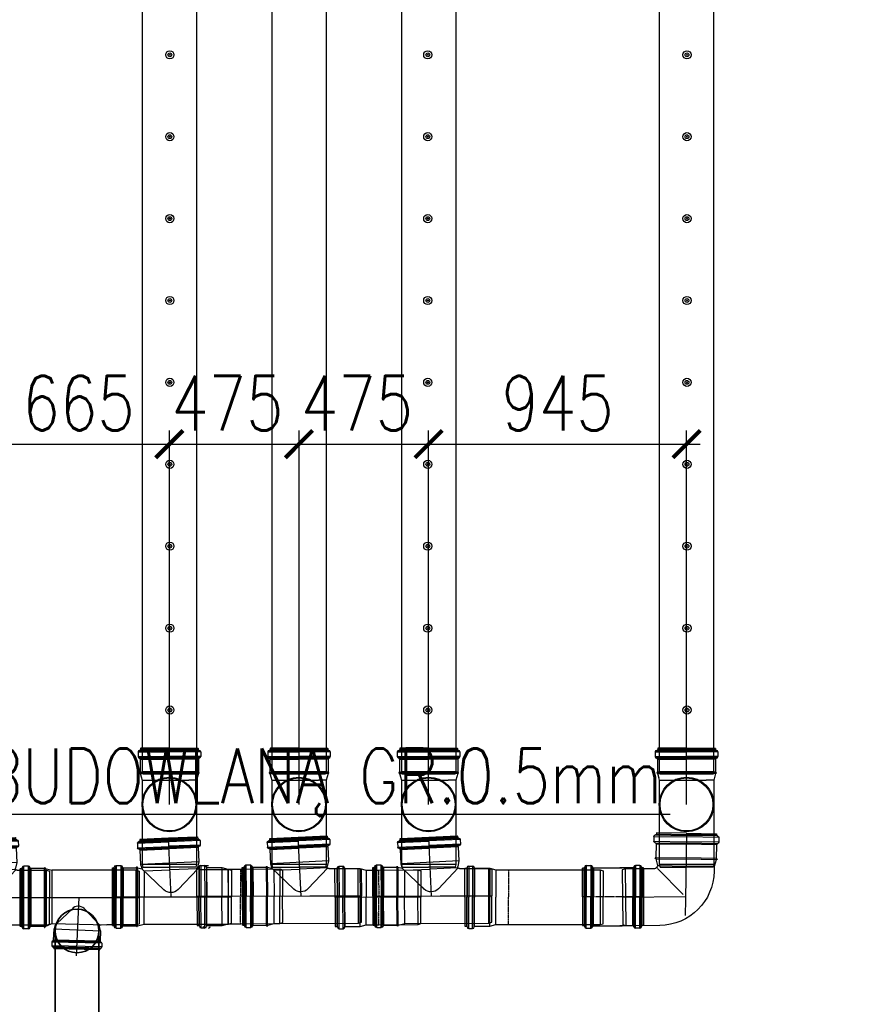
# Model space of a CAD drawing. Header units: millimetres. Extents: x -374129 to 1163271, y -112652 to 695637.
# Tile 17 of 256: x 2934 to 6004, y -45426 to -41819. Entities that reach past the tile are written whole.
import ezdxf
from ezdxf import colors
from ezdxf.entities.mleader import LeaderData, LeaderLine
from ezdxf.math import Vec2, Vec3

# ---------------------------------------------------------------- set-up
doc = ezdxf.new("R2010")
doc.units = ezdxf.units.MM
doc.header["$PDMODE"] = 4
for name, pattern in [('CENTER', [50.8, 31.75, -6.35, 6.35, -6.35]), ('CENTER1', [0.77, 0.5, -0.1, 0.07, -0.1]), ('CENTER2', [3.6, 3, -0.2, 0.2, -0.2]), ('DASHDOT', [20, 13, -3.4, 0.2, -3.4])]:
    doc.linetypes.add(name, pattern=pattern)
for name, color, linetype in [('EAB_underground piping system', 1, 'Continuous'), ('FK_opisy', 7, 'Continuous'), ('KRT_kreskowanie', 252, 'Continuous'), ('KRT_technologia', 30, 'Continuous'), ('KRT_wymiary', 4, 'Continuous')]:
    doc.layers.add(name, color=color, linetype=linetype)
doc.layers.add('IS_pomocnicza', color=6, linetype='Continuous', lineweight=30)
doc.styles.add('WYMIAR', font='romans.shx', dxfattribs={"width": 0.8})
doc.dimstyles.new('KRT_1-100', dxfattribs={"dimscale": 100, "dimtxt": 2, "dimasz": 1, "dimexe": 0.5, "dimexo": 0, "dimgap": 0.5, "dimtad": 1, "dimdec": 1, "dimrnd": 0.1, "dimzin": 9, "dimdsep": 46, "dimtxsty": 'WYMIAR', "dimblk": 'ARCHTICK', "dimcen": 0.09, "dimdle": 0.5, "dimclrd": 1, "dimclre": 252, "dimclrt": 256, "dimadec": 0, "dimazin": 0, "dimtfac": 1, "dimtdec": 1, "dimtmove": 0, "dimatfit": 3, "dimfxl": 1, "dimtolj": 1, "dimtzin": 0, "dimarcsym": 0})

# ---------------------------------------------------------------- blocks, each defined once
blk = doc.blocks.new('IS_KAO_trójnik_200_góra')
at = {"layer": 'KRT_technologia', "linetype": 'Continuous', "transparency": 33554687}
for p, q in [((34869.72, 13524.58), (34868.63, 13524.29)), ((34868.63, 13524.29), (34868.63, 13514.58)), ((34897.28, 13524.58), (34869.72, 13524.58)), ((34869.72, 13504.58), (34869.72, 13524.58)), ((34900.61, 13524.58), (34897.28, 13524.58)), ((34903.02, 13525.22), (34900.61, 13524.58)), ((34900.61, 13524.58), (34900.61, 13507.41)), ((34903.02, 13525.22), (34901.38, 13524.78)), ((34903.05, 13525.07), (34903.05, 13514.58)), ((34903.07, 13525.27), (34903.12, 13525.45)), ((34903.14, 13525.32), (34903.14, 13514.58)), ((34903.29, 13525.51), (34903.19, 13525.51)), ((34903.34, 13525.32), (34903.34, 13514.58)), ((34903.41, 13525.29), (34903.36, 13525.45)), ((34903.43, 13525.08), (34903.43, 13514.58)), ((34908.29, 13525.23), (34903.48, 13525.23)), ((34908.29, 13525.23), (34908.29, 13514.58)), ((34908.54, 13525.16), (34908.54, 13514.58)), ((34908.83, 13525.74), (34908.83, 13514.58)), ((34910.88, 13526.05), (34909.2, 13526.05)), ((34909.2, 13526.05), (34909.2, 13514.58)), ((34910.88, 13526.05), (34910.88, 13514.58)), ((34911.25, 13525.74), (34911.25, 13514.58)), ((34911.43, 13525.55), (34911.43, 13525.47)), ((34911.55, 13525.07), (34911.55, 13514.58)), ((34912.15, 13525.14), (34911.79, 13525.14)), ((34911.79, 13525.14), (34911.79, 13514.58)), ((34912.15, 13525.07), (34912.15, 13514.58)), ((34912.22, 13514.58), (34912.22, 13525.07)), ((34868.63, 13504.87), (34868.63, 13514.58)), ((34903.05, 13504.09), (34903.05, 13514.58)), ((34903.14, 13503.84), (34903.14, 13514.58)), ((34903.34, 13503.84), (34903.34, 13514.58)), ((34903.43, 13504.08), (34903.43, 13514.58)), ((34908.29, 13503.92), (34908.29, 13514.58)), ((34908.54, 13504), (34908.54, 13514.58)), ((34908.83, 13503.42), (34908.83, 13514.58)), ((34909.2, 13503.11), (34909.2, 13514.58)), ((34910.88, 13503.11), (34910.88, 13514.58)), ((34911.25, 13503.42), (34911.25, 13514.58)), ((34911.55, 13504.09), (34911.55, 13514.58)), ((34911.79, 13504.01), (34911.79, 13514.58)), ((34912.15, 13504.09), (34912.15, 13514.58)), ((34912.22, 13514.58), (34912.22, 13504.09)), ((34900.61, 13504.58), (34900.61, 13507.41)), ((34869.72, 13504.58), (34868.63, 13504.87)), ((34897.28, 13504.58), (34869.72, 13504.58)), ((34900.61, 13504.58), (34897.28, 13504.58)), ((34903.02, 13503.93), (34900.61, 13504.58)), ((34903.07, 13503.88), (34903.12, 13503.7)), ((34903.29, 13503.65), (34903.19, 13503.65)), ((34903.41, 13503.87), (34903.36, 13503.7)), ((34908.29, 13503.92), (34903.48, 13503.92)), ((34910.88, 13503.11), (34909.2, 13503.11)), ((34911.43, 13503.6), (34911.43, 13503.68)), ((34912.15, 13504.01), (34911.79, 13504.01))]:
    blk.add_line(p, q, dxfattribs=at)
at = {"layer": 'KRT_technologia'}
for radius in [10, 9.7]:
    blk.add_circle((34891.65, 13514.58), radius, dxfattribs=at)
at = {"layer": 'KRT_technologia', "linetype": 'Continuous', "transparency": 33554687}
for centre, radius, start, end in [((34903, 13525.29), 0.0727, 285, 345), ((34903.19, 13525.43), 0.0727, 90, 165), ((34903.29, 13525.43), 0.0727, 15, 90), ((34903.48, 13525.31), 0.0727, 195, 270), ((34908.29, 13525.6), 0.364, 270, 354.2608), ((34909.2, 13525.51), 0.545, 90, 174.2608), ((34910.88, 13525.51), 0.545, 5, 90), ((34911.79, 13525.51), 0.364, 185, 270), ((34912.15, 13525.07), 0.0727, 0, 90), ((34903, 13503.86), 0.0727, 15, 75), ((34903.19, 13503.72), 0.0727, 195, 270), ((34903.29, 13503.72), 0.0727, 270, 345), ((34903.48, 13503.85), 0.0727, 90, 165), ((34908.29, 13503.56), 0.364, 5.7392, 90), ((34909.2, 13503.65), 0.545, 185.7392, 270), ((34910.88, 13503.65), 0.545, 270, 355), ((34911.79, 13503.65), 0.364, 90, 175), ((34912.15, 13504.09), 0.0727, 270, 0)]:
    blk.add_arc(centre, radius, start, end, dxfattribs=at)
blk = doc.blocks.new('kk')
at = {"layer": 'KRT_technologia', "linetype": 'Continuous', "lineweight": 25}
for p, q in [((0, 0), (-5.77, 0)), ((0, 0), (5.77, 0)), ((-6.31, -0.74), (-6.31, -1.66)), ((-6.31, -0.74), (0, -0.74)), ((-6.31, -1.66), (0, -1.66)), ((-6.04, -0.44), (-5.99, -0.43)), ((-6.04, -0.44), (0, -0.44)), ((-5.81, -0.04), (-5.81, -0.23)), ((-5.81, -0.23), (0, -0.23)), ((5.81, -0.23), (0, -0.23)), ((6.04, -0.44), (0, -0.44)), ((6.31, -0.74), (0, -0.74)), ((6.31, -1.66), (0, -1.66)), ((5.81, -0.04), (5.81, -0.23)), ((6.04, -0.44), (5.99, -0.43)), ((6.31, -0.74), (6.31, -1.66)), ((-6.04, -1.96), (0, -1.96)), ((-5.86, -2.16), (-5.86, -4.81)), ((-5.86, -2.16), (0, -2.16)), ((6.04, -1.96), (0, -1.96)), ((5.86, -2.16), (0, -2.16)), ((5.86, -2.16), (5.86, -4.81)), ((-6.01, -4.91), (-6.01, -4.97)), ((-5.89, -4.85), (-5.98, -4.87)), ((-5.88, -5.03), (-5.98, -5.01)), ((-5.86, -4.81), (0, -4.81)), ((-5.85, -5.06), (-5.5, -6.38)), ((-5.85, -5.06), (0, -5.06)), ((5.86, -4.81), (0, -4.81)), ((5.85, -5.06), (0, -5.06)), ((5.85, -5.06), (5.5, -6.38)), ((5.88, -5.03), (5.98, -5.01)), ((5.89, -4.85), (5.98, -4.87)), ((6.01, -4.91), (6.01, -4.97)), ((-5.5, -6.38), (-5.5, -7.3)), ((-5.5, -6.38), (0, -6.38)), ((5.33, -6.38), (0, -6.38)), ((5.5, -6.97), (0.45, -11.89)), ((5.5, -6.38), (5.5, -6.39)), ((6.08, -6.99), (11.74, -7.13)), ((11.74, -7.13), (11.45, -18.13)), ((11.74, -7.13), (12.34, -7.31)), ((12.34, -7.31), (12.06, -17.98)), ((4.88, -17.96), (11.45, -18.13)), ((11.45, -18.13), (12.06, -17.98))]:
    blk.add_line(p, q, dxfattribs=at)
at = {"layer": 'KRT_technologia', "linetype": 'CENTER', "lineweight": 25}
for p, q in [((0, 0), (0, -12.84)), ((0, -12.33), (12.2, -12.65)), ((0, -12.84), (0, -15.98))]:
    blk.add_line(p, q, dxfattribs=at)
at = {"layer": 'KRT_technologia', "linetype": 'Continuous', "lineweight": 25}
for centre, radius, start, end in [((-5.77, -0.04), 0.04, 90, 180), ((5.77, -0.04), 0.04, 0, 90), ((-6.01, -0.74), 0.3, 95, 180), ((-6.01, -1.66), 0.3, 180, 264.2608), ((-6.01, -0.23), 0.2, 275, 0), ((6.01, -0.23), 0.2, 180, 265), ((6.01, -0.74), 0.3, 0, 85), ((6.01, -1.66), 0.3, 275.7392, 0), ((-6.06, -2.16), 0.2, 0, 84.2608), ((6.06, -2.16), 0.2, 95.7392, 180), ((-5.97, -4.91), 0.04, 105, 180), ((-5.97, -4.97), 0.04, 180, 255), ((-5.9, -4.81), 0.04, 285, 0), ((-5.89, -5.07), 0.04, 15, 75), ((5.89, -5.07), 0.04, 105, 165), ((5.9, -4.81), 0.04, 180, 255), ((5.97, -4.91), 0.04, 0, 75), ((5.97, -4.97), 0.04, 285, 0), ((5.16, -7.3), 10.66, 180, 268.5), ((6.1, -6.39), 0.6, 180, 268.5)]:
    blk.add_arc(centre, radius, start, end, dxfattribs=at)
blk = doc.blocks.new('IS_WNT_KAO_trójnik_200')
at = {"layer": 'KRT_technologia', "linetype": 'Continuous', "transparency": 33554687}
for p, q in [((34085.82, 14801.68), (34097.3, 14801.72)), ((34085.82, 14801.69), (34085.82, 14800)), ((34086.14, 14802.05), (34097.29, 14802.09)), ((34086.32, 14802.23), (34086.4, 14802.24)), ((34086.73, 14802.95), (34086.73, 14802.6)), ((34086.73, 14802.6), (34097.29, 14802.63)), ((34097.29, 14803.03), (34086.8, 14803.03)), ((34086.8, 14802.95), (34097.29, 14802.99)), ((34086.8, 14802.35), (34097.3, 14802.39)), ((34107.77, 14802.95), (34097.28, 14802.92)), ((34107.84, 14802.6), (34097.28, 14802.56)), ((34107.77, 14802.35), (34097.28, 14802.32)), ((34108.44, 14802.06), (34097.28, 14802.02)), ((34108.76, 14801.69), (34097.28, 14801.65)), ((34097.29, 14803.03), (34107.78, 14803.03)), ((34097.29, 14781.52), (34097.29, 14803.03)), ((34107.79, 14803.03), (34107.86, 14802.97)), ((34107.86, 14802.95), (34107.86, 14802.6)), ((34108.27, 14802.23), (34108.19, 14802.24)), ((34108.77, 14801.69), (34108.77, 14800)), ((34085.83, 14800), (34097.3, 14800.04)), ((34086.14, 14799.63), (34097.3, 14799.67)), ((34086.64, 14799.1), (34086.64, 14793.86)), ((34086.65, 14799.1), (34097.3, 14799.13)), ((34086.73, 14799.34), (34097.3, 14799.38)), ((34108.76, 14800), (34097.29, 14799.97)), ((34108.45, 14799.64), (34097.29, 14799.6)), ((34107.87, 14799.34), (34097.29, 14799.31)), ((34107.95, 14799.1), (34097.29, 14799.06)), ((34107.95, 14799.1), (34107.95, 14793.86)), ((34086.64, 14793.86), (34087.17, 14791.86)), ((34086.64, 14793.86), (34107.95, 14793.86)), ((34107.95, 14793.86), (34107.5, 14792.18)), ((34116.94, 14793.86), (34115.26, 14793.79)), ((34115.26, 14793.79), (34115.76, 14782.33)), ((34116.94, 14793.86), (34117.44, 14782.4)), ((34075.88, 14790.6), (34074.8, 14790.26)), ((34074.8, 14790.26), (34075.22, 14780.56)), ((34086.59, 14791.06), (34075.88, 14790.6)), ((34076.75, 14770.61), (34075.88, 14790.6)), ((34087.06, 14791.31), (34094.66, 14784.04)), ((34087.26, 14791.38), (34097.26, 14791.42)), ((34106.77, 14791.45), (34097.26, 14791.42)), ((34099.81, 14784.16), (34107.51, 14792.23)), ((34106.77, 14791.45), (34107.18, 14781.95)), ((34109.12, 14792.69), (34107.5, 14792.18)), ((34109.16, 14792.54), (34109.61, 14782.06)), ((34109.17, 14792.74), (34109.21, 14792.92)), ((34109.24, 14792.79), (34109.71, 14782.06)), ((34109.38, 14792.99), (34109.27, 14792.98)), ((34109.43, 14792.8), (34109.9, 14782.07)), ((34109.5, 14792.77), (34109.45, 14792.94)), ((34109.54, 14792.56), (34110, 14782.08)), ((34114.39, 14792.93), (34109.58, 14792.72)), ((34114.39, 14792.93), (34114.85, 14782.29)), ((34114.63, 14792.87), (34115.1, 14782.3)), ((34114.9, 14793.46), (34115.39, 14782.31)), ((34117.32, 14793.57), (34117.81, 14782.42)), ((34117.5, 14793.39), (34117.51, 14793.31)), ((34117.65, 14792.91), (34118.11, 14782.43)), ((34118.24, 14793.01), (34117.89, 14792.99)), ((34117.89, 14792.99), (34118.35, 14782.44)), ((34118.25, 14792.94), (34118.7, 14782.46)), ((34118.78, 14782.46), (34118.32, 14792.94)), ((34099.81, 14784.16), (34100.5, 14784.88)), ((34094.12, 14781.38), (34075.22, 14780.56)), ((34075.65, 14770.86), (34075.22, 14780.56)), ((34118.78, 14782.46), (34092.93, 14781.33)), ((34107.62, 14771.96), (34107.18, 14781.95)), ((34110.07, 14771.58), (34109.61, 14782.06)), ((34110.17, 14771.33), (34109.71, 14782.06)), ((34110.37, 14771.34), (34109.9, 14782.07)), ((34110.45, 14771.59), (34110, 14782.08)), ((34115.32, 14771.64), (34114.85, 14782.29)), ((34115.56, 14771.73), (34115.1, 14782.3)), ((34115.88, 14771.16), (34115.39, 14782.31)), ((34116.26, 14770.87), (34115.76, 14782.33)), ((34117.94, 14770.94), (34117.44, 14782.4)), ((34118.29, 14771.27), (34117.81, 14782.42)), ((34118.56, 14771.95), (34118.11, 14782.43)), ((34118.81, 14771.89), (34118.35, 14782.44)), ((34119.16, 14771.97), (34118.7, 14782.46)), ((34118.78, 14782.46), (34119.24, 14771.98)), ((34076.75, 14770.61), (34075.65, 14770.86)), ((34107.62, 14771.96), (34076.75, 14770.61)), ((34110.04, 14771.42), (34107.62, 14771.96)), ((34110.1, 14771.37), (34110.15, 14771.2)), ((34110.33, 14771.15), (34110.23, 14771.15)), ((34110.44, 14771.38), (34110.4, 14771.21)), ((34115.32, 14771.64), (34110.5, 14771.43)), ((34117.94, 14770.94), (34116.26, 14770.87)), ((34118.46, 14771.46), (34118.46, 14771.54)), ((34119.17, 14771.9), (34118.81, 14771.89))]:
    blk.add_line(p, q, dxfattribs=at)
for centre, radius, start, end in [((34086.37, 14801.69), 0.545, 95, 180), ((34086.37, 14802.6), 0.364, 275, 0), ((34086.8, 14802.95), 0.0727, 90, 180), ((34107.78, 14802.95), 0.0727, 0, 90), ((34108.22, 14802.6), 0.364, 180, 265), ((34108.22, 14801.69), 0.545, 0, 85), ((34086.37, 14800), 0.545, 180, 264.2608), ((34086.27, 14799.1), 0.364, 0, 84.2608), ((34108.31, 14799.1), 0.364, 95.7392, 180), ((34108.22, 14800), 0.545, 275.7392, 0), ((34115.28, 14793.24), 0.545, 92.5, 176.7608), ((34116.96, 14793.32), 0.545, 7.5, 92.5), ((34086.56, 14791.7), 0.636, 272.5, 15), ((34109.09, 14792.76), 0.0727, 287.5, 347.5), ((34109.28, 14792.91), 0.0727, 92.5, 167.5), ((34109.38, 14792.91), 0.0727, 17.5, 92.5), ((34109.57, 14792.79), 0.0727, 197.5, 272.5), ((34114.37, 14793.3), 0.364, 272.5, 356.7608), ((34117.87, 14793.36), 0.364, 187.5, 272.5), ((34118.25, 14792.94), 0.0727, 2.5, 92.5), ((34097.18, 14786.67), 3.64, 226.25, 316.3455), ((34110.03, 14771.35), 0.0727, 17.5, 77.5), ((34110.22, 14771.22), 0.0727, 197.5, 272.5), ((34110.33, 14771.23), 0.0727, 272.5, 347.5), ((34110.51, 14771.36), 0.0727, 92.5, 167.5), ((34115.33, 14771.28), 0.364, 8.2392, 92.5), ((34116.23, 14771.41), 0.545, 188.2392, 272.5), ((34117.92, 14771.48), 0.545, 272.5, 357.5), ((34118.83, 14771.52), 0.364, 92.5, 177.5), ((34119.16, 14771.97), 0.0727, 272.5, 2.5)]:
    blk.add_arc(centre, radius, start, end, dxfattribs=at)
blk = doc.blocks.new('IS_KAO_rura_z_kielichem_200')
at = {"layer": 'KRT_technologia', "linetype": 'Continuous', "transparency": 33554687}
for p, q in [((34252.2, 14721.68), (34250.8, 14721.68)), ((34250.8, 14721.68), (34250.8, 14710.24)), ((34252.2, 14721.68), (34252.2, 14710.24)), ((34203.99, 14720.24), (34202.96, 14719.93)), ((34202.96, 14719.93), (34202.96, 14710.24)), ((34242.28, 14720.24), (34203.99, 14720.24)), ((34203.99, 14700.24), (34203.99, 14720.24)), ((34242.28, 14720.24), (34237.69, 14720.24)), ((34244.52, 14720.84), (34242.28, 14720.24)), ((34242.28, 14720.24), (34242.28, 14710.24)), ((34250.06, 14720.84), (34244.52, 14720.84)), ((34244.52, 14720.84), (34244.52, 14710.24)), ((34250.06, 14720.84), (34250.06, 14710.24)), ((34250.15, 14720.93), (34250.16, 14721.1)), ((34250.16, 14721.1), (34250.16, 14710.24)), ((34252.85, 14720.93), (34252.83, 14721.1)), ((34252.83, 14721.1), (34252.83, 14710.24)), ((34253.68, 14720.84), (34252.94, 14720.84)), ((34252.94, 14720.84), (34252.94, 14710.24)), ((34253.68, 14710.24), (34253.68, 14720.84)), ((34202.96, 14700.56), (34202.96, 14710.24)), ((34242.28, 14700.24), (34242.28, 14710.24)), ((34244.52, 14699.64), (34244.52, 14710.24)), ((34250.06, 14699.64), (34250.06, 14710.24)), ((34250.16, 14699.39), (34250.16, 14710.24)), ((34250.8, 14698.81), (34250.8, 14710.24)), ((34252.2, 14698.81), (34252.2, 14710.24)), ((34252.83, 14699.39), (34252.83, 14710.24)), ((34252.94, 14699.64), (34252.94, 14710.24)), ((34253.68, 14710.24), (34253.68, 14699.64)), ((34203.99, 14700.24), (34202.96, 14700.56)), ((34242.28, 14700.24), (34203.99, 14700.24)), ((34242.28, 14700.24), (34237.69, 14700.24)), ((34244.52, 14699.64), (34242.28, 14700.24)), ((34250.06, 14699.64), (34244.52, 14699.64)), ((34250.15, 14699.56), (34250.16, 14699.39)), ((34252.2, 14698.81), (34250.8, 14698.81)), ((34252.85, 14699.56), (34252.83, 14699.39)), ((34253.68, 14699.64), (34252.94, 14699.64))]:
    blk.add_line(p, q, dxfattribs=at)
at = {"layer": 'KRT_technologia', "linetype": 'CENTER1', "transparency": 33554687}
for p in [(34237.69, 14720.3), (34237.69, 14700.19)]:
    blk.add_line(p, (34237.69, 14710.24), dxfattribs=at)
at = {"layer": 'KRT_technologia', "linetype": 'Continuous', "transparency": 33554687}
for centre, radius, start, end in [((34250.8, 14721.04), 0.636, 90, 175), ((34252.2, 14721.04), 0.636, 5, 90), ((34250.06, 14720.94), 0.0909, 270, 355), ((34252.94, 14720.94), 0.0909, 185, 270), ((34250.06, 14699.55), 0.0909, 5, 90), ((34250.8, 14699.44), 0.636, 185, 270), ((34252.2, 14699.44), 0.636, 270, 355), ((34252.94, 14699.55), 0.0909, 90, 175)]:
    blk.add_arc(centre, radius, start, end, dxfattribs=at)
blk = doc.blocks.new('IS_KAO_nasuwka_200')
at = {"layer": 'KRT_technologia', "linetype": 'Continuous', "transparency": 33554687}
for p, q in [((34238.55, 14689.93), (34238.55, 14700.41)), ((34238.62, 14700.49), (34238.98, 14700.49)), ((34238.62, 14700.36), (34238.62, 14689.93)), ((34239.22, 14700.45), (34239.22, 14689.93)), ((34239.35, 14700.9), (34239.34, 14700.82)), ((34239.35, 14700.9), (34239.35, 14689.93)), ((34239.52, 14701.12), (34239.52, 14689.93)), ((34239.89, 14701.4), (34241.57, 14701.4)), ((34239.89, 14701.4), (34239.89, 14689.93)), ((34241.57, 14701.4), (34241.57, 14689.93)), ((34241.94, 14701.13), (34241.94, 14689.93)), ((34242.12, 14700.9), (34242.12, 14689.93)), ((34242.23, 14700.54), (34242.23, 14689.93)), ((34242.48, 14700.58), (34253.04, 14700.58)), ((34242.48, 14700.58), (34242.48, 14689.93)), ((34256.98, 14700.58), (34252.16, 14700.58)), ((34256.98, 14700.58), (34256.98, 14689.93)), ((34257.22, 14700.54), (34257.22, 14689.93)), ((34257.34, 14700.9), (34257.34, 14689.93)), ((34257.52, 14701.13), (34257.52, 14689.93)), ((34259.56, 14701.4), (34257.88, 14701.4)), ((34257.88, 14701.4), (34257.88, 14689.93)), ((34259.56, 14701.4), (34259.56, 14689.93)), ((34259.93, 14701.12), (34259.93, 14689.93)), ((34260.11, 14700.9), (34260.12, 14700.82)), ((34260.11, 14700.9), (34260.11, 14689.93)), ((34260.23, 14700.45), (34260.23, 14689.93)), ((34260.83, 14700.49), (34260.48, 14700.49)), ((34260.83, 14700.36), (34260.83, 14689.93)), ((34260.9, 14689.93), (34260.9, 14700.41)), ((34238.55, 14689.93), (34238.55, 14679.44)), ((34238.62, 14679.5), (34238.62, 14689.93)), ((34239.22, 14679.4), (34239.22, 14689.93)), ((34239.35, 14678.96), (34239.35, 14689.93)), ((34239.52, 14678.73), (34239.52, 14689.93)), ((34239.89, 14678.46), (34239.89, 14689.93)), ((34241.57, 14678.46), (34241.57, 14689.93)), ((34241.94, 14678.73), (34241.94, 14689.93)), ((34242.12, 14678.95), (34242.12, 14689.93)), ((34242.23, 14679.31), (34242.23, 14689.93)), ((34242.48, 14679.28), (34242.48, 14689.93)), ((34256.98, 14679.28), (34256.98, 14689.93)), ((34257.22, 14679.31), (34257.22, 14689.93)), ((34257.34, 14678.95), (34257.34, 14689.93)), ((34257.52, 14678.73), (34257.52, 14689.93)), ((34257.88, 14678.46), (34257.88, 14689.93)), ((34259.56, 14678.46), (34259.56, 14689.93)), ((34259.93, 14678.73), (34259.93, 14689.93)), ((34260.11, 14678.96), (34260.11, 14689.93)), ((34260.23, 14679.4), (34260.23, 14689.93)), ((34260.83, 14679.5), (34260.83, 14689.93)), ((34260.9, 14689.93), (34260.9, 14679.44)), ((34238.62, 14679.37), (34238.98, 14679.37)), ((34239.35, 14678.96), (34239.34, 14679.04)), ((34239.89, 14678.46), (34241.57, 14678.46)), ((34242.48, 14679.28), (34253.04, 14679.28)), ((34256.98, 14679.28), (34252.16, 14679.28)), ((34259.56, 14678.46), (34257.88, 14678.46)), ((34260.11, 14678.96), (34260.12, 14679.04)), ((34260.83, 14679.37), (34260.48, 14679.37))]:
    blk.add_line(p, q, dxfattribs=at)
at = {"layer": 'KRT_technologia', "linetype": 'CENTER2', "transparency": 33554687}
blk.add_line((34260.9, 14689.93), (34238.55, 14689.93), dxfattribs=at)
at = {"layer": 'KRT_technologia', "linetype": 'Continuous', "transparency": 33554687}
for centre, radius, start, end in [((34238.62, 14700.41), 0.0727, 90, 180), ((34238.98, 14700.85), 0.363, 270, 355), ((34239.89, 14700.85), 0.545, 90, 175), ((34241.57, 14700.85), 0.545, 5.7392, 90), ((34242.48, 14700.94), 0.363, 185.7392, 270), ((34256.98, 14700.94), 0.363, 270, 354.2608), ((34257.88, 14700.85), 0.545, 90, 174.2608), ((34259.56, 14700.85), 0.545, 5, 90), ((34260.48, 14700.85), 0.363, 185, 270), ((34260.83, 14700.41), 0.0727, 0, 90), ((34238.62, 14679.44), 0.0727, 180, 270), ((34238.98, 14679), 0.363, 5, 90), ((34239.89, 14679), 0.545, 185, 270), ((34241.57, 14679), 0.545, 270, 354.2608), ((34242.48, 14678.91), 0.363, 90, 174.2608), ((34256.98, 14678.91), 0.363, 5.7392, 90), ((34257.88, 14679), 0.545, 185.7392, 270), ((34259.56, 14679), 0.545, 270, 355), ((34260.48, 14679), 0.363, 90, 175), ((34260.83, 14679.44), 0.0727, 270, 0)]:
    blk.add_arc(centre, radius, start, end, dxfattribs=at)
blk = doc.blocks.new('IS_KAO_kielich_200')
at = {"layer": 'KRT_technologia', "linetype": 'Continuous', "transparency": 33554687}
for p, q in [((34215.99, 14693.51), (34214.95, 14693.19)), ((34214.95, 14693.19), (34214.95, 14683.51)), ((34234.97, 14693.51), (34215.99, 14693.51)), ((34215.99, 14693.51), (34215.99, 14683.51)), ((34234.97, 14693.51), (34230.38, 14693.51)), ((34237.21, 14694.11), (34234.97, 14693.51)), ((34234.97, 14693.51), (34234.97, 14683.51)), ((34242.75, 14694.11), (34237.21, 14694.11)), ((34237.21, 14694.11), (34237.21, 14683.51)), ((34242.75, 14694.11), (34242.75, 14683.51)), ((34242.84, 14694.19), (34242.86, 14694.36)), ((34242.86, 14694.36), (34242.86, 14683.51)), ((34244.89, 14694.94), (34243.49, 14694.94)), ((34243.49, 14694.94), (34243.49, 14683.51)), ((34244.89, 14694.94), (34244.89, 14683.51)), ((34245.54, 14694.19), (34245.53, 14694.36)), ((34245.53, 14694.36), (34245.53, 14683.51)), ((34246.37, 14694.11), (34245.63, 14694.11)), ((34245.63, 14694.11), (34245.63, 14683.51)), ((34246.37, 14683.51), (34246.37, 14694.11)), ((34214.95, 14673.82), (34214.95, 14683.51)), ((34215.99, 14673.51), (34215.99, 14683.51)), ((34234.97, 14673.51), (34234.97, 14683.51)), ((34237.21, 14672.91), (34237.21, 14683.51)), ((34242.75, 14672.91), (34242.75, 14683.51)), ((34242.86, 14672.65), (34242.86, 14683.51)), ((34243.49, 14672.07), (34243.49, 14683.51)), ((34244.89, 14672.07), (34244.89, 14683.51)), ((34245.53, 14672.65), (34245.53, 14683.51)), ((34245.63, 14672.91), (34245.63, 14683.51)), ((34246.37, 14683.51), (34246.37, 14672.91)), ((34215.99, 14673.51), (34214.95, 14673.82)), ((34234.97, 14673.51), (34215.99, 14673.51)), ((34234.97, 14673.51), (34230.38, 14673.51)), ((34237.21, 14672.91), (34234.97, 14673.51)), ((34242.75, 14672.91), (34237.21, 14672.91)), ((34242.84, 14672.82), (34242.86, 14672.65)), ((34244.89, 14672.07), (34243.49, 14672.07)), ((34245.54, 14672.82), (34245.53, 14672.65)), ((34246.37, 14672.91), (34245.63, 14672.91))]:
    blk.add_line(p, q, dxfattribs=at)
at = {"layer": 'KRT_technologia', "linetype": 'CENTER1', "transparency": 33554687}
for p in [(34230.38, 14693.56), (34230.38, 14673.45)]:
    blk.add_line(p, (34230.38, 14683.51), dxfattribs=at)
at = {"layer": 'KRT_technologia', "linetype": 'DASHDOT', "ltscale": 3, "transparency": 33554687}
blk.add_lwpolyline([(34214.95, 14683.51), (34246.37, 14683.51)], dxfattribs=at)
at = {"layer": 'KRT_technologia', "linetype": 'Continuous', "transparency": 33554687}
for centre, radius, start, end in [((34242.75, 14694.2), 0.0909, 270, 355), ((34243.49, 14694.31), 0.636, 90, 175), ((34244.89, 14694.31), 0.636, 5, 90), ((34245.63, 14694.2), 0.0909, 185, 270), ((34242.75, 14672.81), 0.0909, 5, 90), ((34243.49, 14672.71), 0.636, 185, 270), ((34244.89, 14672.71), 0.636, 270, 355), ((34245.63, 14672.81), 0.0909, 90, 175)]:
    blk.add_arc(centre, radius, start, end, dxfattribs=at)
blk = doc.blocks.new('trojnik redukcyjny 200 na 160')
at = {"layer": 'KRT_technologia'}
for p, q in [((-205.3, 111.6), (-205.3, -111.6)), ((-201.7, -114.7), (-201.7, 114.7)), ((-184.8, 114.7), (-201.7, 114.7)), ((-184.8, -114.7), (-184.8, 114.7)), ((-181.1, 111.6), (-181.1, -111.6)), ((-126.9, 107.1), (-126.4, 108.7)), ((-125.7, 109.3), (-124.7, 109.3)), ((-124, 108.7), (-123.5, 107)), ((-215, -104.9), (-215, 104.9)), ((-210.8, 105.6), (-214.3, 105.6)), ((-214.3, 104.9), (-214.3, -104.9)), ((-210.8, 105.6), (-210.8, -105.6)), ((-208.3, -104.9), (-208.3, 104.9)), ((-178.2, -105.8), (-178.2, 105.8)), ((-127.6, 106.5), (-175.8, 106.5)), ((-175.8, 106.5), (-175.8, -106.5)), ((-127.2, 105), (-127.2, -105)), ((-126.2, -107.4), (-126.2, 107.4)), ((-124.2, 107.4), (-124.2, -107.4)), ((-123.3, -104.9), (-123.3, 104.9)), ((-123, 106.4), (-99, 100)), ((210, -100), (210, 100)), ((210, 100), (220.9, 97.1)), ((220.9, 97.1), (220.9, -97.1)), ((-214.3, 0), (220.9, 0)), ((0, 0), (-9.4, -213.8)), ((-210.8, -105.6), (-214.3, -105.6)), ((-127.6, -106.5), (-175.8, -106.5)), ((-126.9, -107.1), (-126.4, -108.7)), ((-124, -108.7), (-123.5, -107)), ((-123, -106.4), (-99, -95.1)), ((-86.4, -101.1), (-90.5, -114.4)), ((-86.5, -101.5), (-80.3, -95.5)), ((220.9, -97.1), (210, -100)), ((-184.8, -114.7), (-201.7, -114.7)), ((-125.7, -109.3), (-124.7, -109.3)), ((-99.1, -163.3), (-99.4, -176.8)), ((84.1, -180.9), (-99.4, -176.8)), ((84.4, -167.4), (-99.1, -163.3)), ((-96.9, -179.8), (81.6, -183.8)), ((-96.5, -160.4), (82, -164.4)), ((77.4, -162), (-91.8, -158.2)), ((84.4, -167.4), (84.1, -180.9)), ((-92.3, -184.3), (76.7, -188)), ((-92.3, -184.3), (-92.3, -187.1)), ((76.1, -191.4), (-91.8, -187.7)), ((-91.7, -187.1), (76.1, -190.8)), ((76.2, -186), (-91.6, -182.3)), ((76.7, -188), (76.6, -190.9))]:
    blk.add_line(p, q, dxfattribs=at)
for points in [[(210, 100), (-99, 100), (-99, -95.1), (102.8, -100)], [(-80.3, -95.5), (-22.1, -39.7)], [(77.3, -101.3), (19.1, -40.5)], [(210, -100), (102.8, -100)]]:
    blk.add_lwpolyline(points, dxfattribs=at)
blk.add_lwpolyline([(79.8, -121.5), (78.1, -160), (-92.4, -156.2), (-90.5, -114.4), (79.8, -121.8), (76.2, -105.7, -0.479656), (81.2, -99.5)], format="xyb", dxfattribs=at)
for centre, radius, start, end in [((-210.9, 109.4), 3.81, 271.4057, 5.6147), ((-201.7, 109.3), 5.45, 90, 174.2608), ((-184.8, 109.3), 5.45, 5.7392, 90), ((-175.8, 110.2), 3.64, 185.7392, 270), ((-125.7, 108.5), 0.727, 90, 165), ((-124.7, 108.5), 0.727, 15, 90), ((-214.3, 104.9), 0.727, 90, 180), ((-127.6, 107.3), 0.727, 270, 345), ((-122.8, 107.1), 0.727, 195, 255), ((-2.1, -61), 29.5, 44.0616, 140.886), ((-214.3, -104.9), 0.727, 180, 270), ((-210.9, -109.4), 3.81, 354.3853, 88.5943), ((-175.8, -110.2), 3.64, 90, 174.2608), ((-127.6, -107.3), 0.727, 15, 90), ((-122.8, -107.1), 0.727, 105, 165), ((-201.7, -109.3), 5.45, 185.7392, 270), ((-184.8, -109.3), 5.45, 270, 354.2608), ((-125.7, -108.5), 0.727, 195, 270), ((-124.7, -108.5), 0.727, 270, 345), ((-95, -176.9), 4.36, 178.7226, 262.9834), ((-94.7, -163.4), 4.36, 94.4617, 178.7226), ((-95.3, -156.2), 2.91, 274.4617, 358.7226), ((81, -160.1), 2.91, 178.7226, 262.9834), ((80.1, -167.3), 4.36, 358.7226, 82.9834), ((-95.3, -184.3), 3.05, 0.1283, 94.3373), ((-91.7, -187.1), 0.582, 178.7226, 268.7226), ((76.1, -190.8), 0.582, 268.7226, 358.7226), ((79.8, -188.2), 3.05, 83.1078, 177.3168), ((79.8, -180.8), 4.36, 274.4617, 358.7226)]:
    blk.add_arc(centre, radius, start, end, dxfattribs=at)
blk = doc.blocks.new('_ArchTick')
at = {"color": 0, "linetype": 'ByBlock', "const_width": 0.15}
blk.add_lwpolyline([(-0.5, -0.5), (0.5, 0.5)], dxfattribs=at)
blk = doc.blocks.new('*D2257')
at = {"layer": 'Defpoints', "color": 0}
for p in [(4503, -11286.3), (4503, -12506.3), (3838, -12606.3)]:
    blk.add_point(p, dxfattribs=at)
at = {"layer": 'KRT_wymiary', "color": 252, "lineweight": -2}
for p, q in [((3838, -12606.3), (3838, -11236.3)), ((4503, -12506.3), (4503, -11236.3))]:
    blk.add_line(p, q, dxfattribs=at)
at = {"layer": 'KRT_wymiary', "color": 1, "lineweight": -2}
blk.add_line((3788, -11286.3), (4553, -11286.3), dxfattribs=at)
at = {"layer": 'KRT_wymiary', "color": 1, "lineweight": -2, "xscale": 100, "yscale": 100, "zscale": 100, "rotation": 180}
blk.add_blockref('_ArchTick', (3838, -11286.3), dxfattribs=at)
at = {"layer": 'KRT_wymiary', "color": 1, "lineweight": -2, "xscale": 100, "yscale": 100, "zscale": 100}
blk.add_blockref('_ArchTick', (4503, -11286.3), dxfattribs=at)
at = {"layer": 'KRT_wymiary', "insert": (4170.5, -11136.3), "char_height": 200, "attachment_point": 5, "style": 'WYMIAR'}
blk.add_mtext('\\A1;665', dxfattribs=at)
blk = doc.blocks.new('*D2258')
at = {"layer": 'Defpoints', "color": 0}
for p in [(4978, -11286.3), (4978, -12562.3), (4503, -12606.3)]:
    blk.add_point(p, dxfattribs=at)
at = {"layer": 'KRT_wymiary', "color": 252, "lineweight": -2}
for p, q in [((4503, -12606.3), (4503, -11236.3)), ((4978, -12562.3), (4978, -11236.3))]:
    blk.add_line(p, q, dxfattribs=at)
at = {"layer": 'KRT_wymiary', "color": 1, "lineweight": -2}
blk.add_line((4453, -11286.3), (5028, -11286.3), dxfattribs=at)
at = {"layer": 'KRT_wymiary', "color": 1, "lineweight": -2, "xscale": 100, "yscale": 100, "zscale": 100, "rotation": 180}
blk.add_blockref('_ArchTick', (4503, -11286.3), dxfattribs=at)
at = {"layer": 'KRT_wymiary', "color": 1, "lineweight": -2, "xscale": 100, "yscale": 100, "zscale": 100}
blk.add_blockref('_ArchTick', (4978, -11286.3), dxfattribs=at)
at = {"layer": 'KRT_wymiary', "insert": (4715.5, -11136.3), "char_height": 200, "attachment_point": 5, "style": 'WYMIAR'}
blk.add_mtext('\\A1;475', dxfattribs=at)
blk = doc.blocks.new('*D2259')
at = {"layer": 'Defpoints', "color": 0}
for p in [(5453, -11286.3), (5453, -12560.3), (4978, -12606.3)]:
    blk.add_point(p, dxfattribs=at)
at = {"layer": 'KRT_wymiary', "color": 252, "lineweight": -2}
for p, q in [((4978, -12606.3), (4978, -11236.3)), ((5453, -12560.3), (5453, -11236.3))]:
    blk.add_line(p, q, dxfattribs=at)
at = {"layer": 'KRT_wymiary', "color": 1, "lineweight": -2}
blk.add_line((4928, -11286.3), (5503, -11286.3), dxfattribs=at)
at = {"layer": 'KRT_wymiary', "color": 1, "lineweight": -2, "xscale": 100, "yscale": 100, "zscale": 100, "rotation": 180}
blk.add_blockref('_ArchTick', (4978, -11286.3), dxfattribs=at)
at = {"layer": 'KRT_wymiary', "color": 1, "lineweight": -2, "xscale": 100, "yscale": 100, "zscale": 100}
blk.add_blockref('_ArchTick', (5453, -11286.3), dxfattribs=at)
at = {"layer": 'KRT_wymiary', "insert": (5190.5, -11136.3), "char_height": 200, "attachment_point": 5, "style": 'WYMIAR'}
blk.add_mtext('\\A1;475', dxfattribs=at)
blk = doc.blocks.new('*D2260')
at = {"layer": 'Defpoints', "color": 0}
for p in [(6398, -11286.3), (5453, -12606.3), (6398, -12606.3)]:
    blk.add_point(p, dxfattribs=at)
at = {"layer": 'KRT_wymiary', "color": 252, "lineweight": -2}
for p, q in [((5453, -12606.3), (5453, -11236.3)), ((6398, -12606.3), (6398, -11236.3))]:
    blk.add_line(p, q, dxfattribs=at)
at = {"layer": 'KRT_wymiary', "color": 1, "lineweight": -2}
blk.add_line((5403, -11286.3), (6448, -11286.3), dxfattribs=at)
at = {"layer": 'KRT_wymiary', "color": 1, "lineweight": -2, "xscale": 100, "yscale": 100, "zscale": 100, "rotation": 180}
blk.add_blockref('_ArchTick', (5453, -11286.3), dxfattribs=at)
at = {"layer": 'KRT_wymiary', "color": 1, "lineweight": -2, "xscale": 100, "yscale": 100, "zscale": 100}
blk.add_blockref('_ArchTick', (6398, -11286.3), dxfattribs=at)
at = {"layer": 'KRT_wymiary', "insert": (5925.5, -11136.3), "char_height": 200, "attachment_point": 5, "style": 'WYMIAR'}
blk.add_mtext('\\A1;945', dxfattribs=at)
blk = doc.blocks.new('sys napowietrzania')
at = {"layer": 'EAB_underground piping system', "lineweight": 35, "elevation": -3463.37}
for points in [[(4084.67, -13065.93), (4084.67, -13345.83), (4084.67, -15098.16)], [(4244.52, -13072.91), (4244.52, -13345.83), (4244.52, -15098.16)]]:
    blk.add_lwpolyline(points, dxfattribs=at)
at = {"layer": 'EAB_underground piping system', "lineweight": 35}
blk.add_circle((4164.59, -13069.42, -3070), 80, dxfattribs=at)
at = {"layer": 'KRT_technologia', "linetype": 'Continuous', "transparency": 33554687}
for p, q in [((4632.33, -12830.04, -2805.14), (4646.37, -12830.04, -2805.14)), ((4780.57, -13040.38, -2805.14), (4780.57, -12839.29, -2805.14))]:
    blk.add_line(p, q, dxfattribs=at)
at = {"layer": 'KRT_technologia', "linetype": 'Continuous', "transparency": 33554687, "elevation": -3130.26}
for points in [[(4603.28, -12485.01), (4603.28, -10582.71), (4603.28, -2349.21), (4403.28, -2349.21), (4403.28, -10582.71), (4403.28, -12485.01), (4503.28, -12485.01), (4603.28, -12485.01), (4600.11, -12495.38), (4503.28, -12495.38), (4406.45, -12495.38), (4403.28, -12485.01)], [(5078.28, -12485.01), (5078.28, -10582.71), (5078.28, -2349.21), (4878.28, -2349.21), (4878.28, -10582.71), (4878.28, -12485.01), (4978.28, -12485.01), (5078.28, -12485.01), (5075.11, -12495.38), (4978.28, -12495.38), (4881.45, -12495.38), (4878.28, -12485.01)], [(5553.28, -12485.01), (5553.28, -10582.71), (5553.28, -2349.21), (5353.28, -2349.21), (5353.28, -10582.71), (5353.28, -12485.01), (5453.28, -12485.01), (5553.28, -12485.01), (5550.11, -12495.38), (5453.28, -12495.38), (5356.45, -12495.38), (5353.28, -12485.01)], [(6498.28, -12485.01), (6498.28, -10582.71), (6498.28, -2349.21), (6298.28, -2349.21), (6298.28, -10582.71), (6298.28, -12485.01), (6398.28, -12485.01), (6498.28, -12485.01), (6495.11, -12495.38), (6398.28, -12495.38), (6301.45, -12495.38), (6298.28, -12485.01)]]:
    blk.add_lwpolyline(points, dxfattribs=at)
at = {"layer": 'KRT_technologia'}
for centre, radius in [((4504.78, -9860.34, -3130.26), 15), ((5449.78, -9860.34, -3130.26), 15), ((6399.62, -9860.34, -3130.26), 15), ((4504.78, -9860.34, -3130.26), 7), ((4504.78, -9860.34, -3130.26), 1.5), ((5449.78, -9860.34, -3130.26), 7), ((5449.78, -9860.34, -3130.26), 1.5), ((6399.62, -9860.34, -3130.26), 7), ((6399.62, -9860.34, -3130.26), 1.5), ((4504.78, -10160.34, -3130.26), 15), ((4504.78, -10160.34, -3130.26), 7), ((4504.78, -10160.34, -3130.26), 1.5), ((5449.78, -10160.34, -3130.26), 15), ((5449.78, -10160.34, -3130.26), 7), ((5449.78, -10160.34, -3130.26), 1.5), ((6399.62, -10160.34, -3130.26), 15), ((6399.62, -10160.34, -3130.26), 7), ((6399.62, -10160.34, -3130.26), 1.5), ((4504.78, -10460.34, -3130.26), 15), ((4504.78, -10460.34, -3130.26), 7), ((5449.78, -10460.34, -3130.26), 15), ((5449.78, -10460.34, -3130.26), 7), ((6399.62, -10460.34, -3130.26), 15), ((6399.62, -10460.34, -3130.26), 7), ((4504.78, -10460.34, -3130.26), 1.5), ((5449.78, -10460.34, -3130.26), 1.5), ((6399.62, -10460.34, -3130.26), 1.5), ((4504.78, -10760.34, -3130.26), 15), ((5449.78, -10760.34, -3130.26), 15), ((6399.62, -10760.34, -3130.26), 15), ((4504.78, -10760.34, -3130.26), 7), ((4504.78, -10760.34, -3130.26), 1.5), ((5449.78, -10760.34, -3130.26), 7), ((5449.78, -10760.34, -3130.26), 1.5), ((6399.62, -10760.34, -3130.26), 7), ((6399.62, -10760.34, -3130.26), 1.5), ((4504.78, -11060.34, -3130.26), 15), ((4504.78, -11060.34, -3130.26), 7), ((4504.78, -11060.34, -3130.26), 1.5), ((5449.78, -11060.34, -3130.26), 15), ((5449.78, -11060.34, -3130.26), 7), ((5449.78, -11060.34, -3130.26), 1.5), ((6399.62, -11060.34, -3130.26), 15), ((6399.62, -11060.34, -3130.26), 7), ((6399.62, -11060.34, -3130.26), 1.5), ((4504.78, -11360.34, -3130.26), 15), ((4504.78, -11360.34, -3130.26), 7), ((4504.78, -11360.34, -3130.26), 1.5), ((5449.78, -11360.34, -3130.26), 15), ((5449.78, -11360.34, -3130.26), 7), ((5449.78, -11360.34, -3130.26), 1.5), ((6399.62, -11360.34, -3130.26), 15), ((6399.62, -11360.34, -3130.26), 7), ((6399.62, -11360.34, -3130.26), 1.5), ((4504.78, -11660.34, -3130.26), 15), ((5449.78, -11660.34, -3130.26), 15), ((6399.62, -11660.34, -3130.26), 15), ((4504.78, -11660.34, -3130.26), 7), ((4504.78, -11660.34, -3130.26), 1.5), ((5449.78, -11660.34, -3130.26), 7), ((5449.78, -11660.34, -3130.26), 1.5), ((6399.62, -11660.34, -3130.26), 7), ((6399.62, -11660.34, -3130.26), 1.5), ((4504.78, -11960.34, -3130.26), 15), ((4504.78, -11960.34, -3130.26), 7), ((4504.78, -11960.34, -3130.26), 1.5), ((5449.78, -11960.34, -3130.26), 15), ((5449.78, -11960.34, -3130.26), 7), ((5449.78, -11960.34, -3130.26), 1.5), ((6399.62, -11960.34, -3130.26), 15), ((6399.62, -11960.34, -3130.26), 7), ((6399.62, -11960.34, -3130.26), 1.5), ((4504.78, -12260.34, -3130.26), 15), ((4504.78, -12260.34, -3130.26), 7), ((4504.78, -12260.34, -3130.26), 1.5), ((5449.78, -12260.34, -3130.26), 15), ((5449.78, -12260.34, -3130.26), 7), ((5449.78, -12260.34, -3130.26), 1.5), ((6399.62, -12260.34, -3130.26), 15), ((6399.62, -12260.34, -3130.26), 7), ((6399.62, -12260.34, -3130.26), 1.5)]:
    blk.add_circle(centre, radius, dxfattribs=at)
at = {"layer": 'KRT_technologia', "linetype": 'Continuous', "transparency": 33554687}
for centre, start, end in [((4632.33, -13052.41, -2805.14), 185, 270), ((4646.37, -13052.41, -2805.14), 270, 355)]:
    blk.add_arc(centre, 6.36, start, end, dxfattribs=at)
at = {"layer": 'IS_pomocnicza', "xscale": 10, "yscale": 10, "zscale": 10}
for name, p, rotation in [('IS_KAO_trójnik_200_góra', (139648.75, -361522.81, -3070), 90), ('IS_KAO_trójnik_200_góra', (140123.75, -361522.81, -3070), 90), ('IS_KAO_trójnik_200_góra', (140598.75, -361522.81, -3070), 90), ('IS_KAO_trójnik_200_góra', (141543.75, -361522.81, -3070), 90), ('IS_KAO_nasuwka_200', (-336368.22, -159843.68, -2805.14), 359.9999999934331)]:
    blk.add_blockref(name, p, dxfattribs=dict(at, rotation=rotation))
at = {"layer": 'KRT_kreskowanie'}
blk.add_blockref('trojnik redukcyjny 200 na 160', (4171.3, -12947.18, -2805.14), dxfattribs=at)
at = {"layer": 'KRT_technologia', "zscale": 10}
for name, p, xscale, yscale, rotation in [('IS_WNT_KAO_trójnik_200', (350939.06, -145748.67, -2805.14), -10, 10, 2.5000000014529), ('IS_WNT_KAO_trójnik_200', (351605.42, -145745.9, -2805.14), -10, 10, 2.5000000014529), ('IS_WNT_KAO_trójnik_200', (352774.35, -143918.31, -2805.14), -10, 9.999999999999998, 2.8009265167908), ('IS_WNT_KAO_trójnik_200', (353252.35, -143918.31, -2805.14), -10, 9.999999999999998, 2.8009265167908), ('IS_KAO_rura_z_kielichem_200', (348121.93, 134156.31, -3070), 10, 10, 180)]:
    blk.add_blockref(name, p, dxfattribs=dict(at, xscale=xscale, yscale=yscale, rotation=rotation))
at = {"layer": 'KRT_technologia', "linetype": 'Continuous', "ltscale": 3}
for name, p, xscale, yscale, zscale, rotation in [('kk', (6397.69, -12711.45, -2805.14), -18.9, 18.9, 18.9, 359.0417462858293), ('IS_KAO_kielich_200', (346378.36, 135488.43, -3070), 10, 10, 10, 180.2674769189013), ('IS_KAO_kielich_200', (346884.67, 135484.9, -3070), 10, 10, 10, 180.2674769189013)]:
    blk.add_blockref(name, p, dxfattribs=dict(at, xscale=xscale, yscale=yscale, zscale=zscale, rotation=rotation))
at = {"layer": 'KRT_wymiary'}
for base, p1, p2, picture, middle in [((4502.97, -11286.27, -3463.37), (3837.97, -12606.27, -3070), (4502.97, -12506.27, -3070), '*D2257', (4170.47, -11136.27, -3463.37)), ((6397.97, -11286.27, -3463.37), (5452.97, -12606.27, -3070), (6397.97, -12606.27, -3070), '*D2260', (5925.47, -11136.27, -3463.37))]:
    dim = blk.add_linear_dim(base=base, p1=p1, p2=p2, dimstyle='KRT_1-100', dxfattribs=at)
    dim.commit()
    dim.dimension.update_dxf_attribs({"geometry": picture, "text_midpoint": middle})
for base, p1, p2, picture, middle in [((4977.97, -11286.27, -3463.37), (4502.97, -12606.27, -3070), (4977.97, -12562.27, -3070), '*D2258', (4715.47, -11286.27, -3463.37)), ((5452.97, -11286.27, -3463.37), (4977.97, -12606.27, -3070), (5452.97, -12560.27, -3070), '*D2259', (5190.47, -11286.27, -3463.37))]:
    dim = blk.add_linear_dim(base=base, p1=p1, p2=p2, dimstyle='KRT_1-100', dxfattribs=at)
    dim.commit()
    dim.dimension.update_dxf_attribs({"geometry": picture, "text_midpoint": middle, "dimtype": 128})

msp = doc.modelspace()

# ---------------------------------------------------------------- block references
msp.add_blockref('sys napowietrzania', (-1019.98, -32087.66, 3070))

# ---------------------------------------------------------------- leaders
at = {"layer": 'FK_opisy', "color": 1}
ml = msp.add_multileader_mtext('Standard', dxfattribs=at)
ml.set_content('\\C54;WYPEŁNIENIE Z DESEK DREWNIANYCH GR.10cm. USZCZELNIONYCH OD WNĘTRZA FOLIĄ BUDOWLANĄ GR.0.5mm', style='WYMIAR')
ml.set_leader_properties()
ml.build(insert=Vec2(0, 0))
ml.multileader.update_dxf_attribs({"text_left_attachment_type": 6, "text_right_attachment_type": 6, "dogleg_length": 0.36, "arrow_head_size": 200, "scale": 100})
ctx = ml.context
ctx.base_point, ctx.scale, ctx.char_height, ctx.arrow_head_size, ctx.landing_gap_size, ctx.plane_origin = Vec3(-6581.15, -44729.21), 100, 200, 200, 9, Vec3(-43361.71, -127601.34)
ctx.left_attachment, ctx.right_attachment = 6, 6
notes = []
notes.append((ctx, [(0, (1, 1, 0), (-6617.15, -44729.21), (1, 0), 36, [(0, [(-7456.67, -46780.64)], 0, [])])]))
ctx.mtext.insert, ctx.mtext.width, ctx.mtext.defined_height, ctx.mtext.line_spacing_style, ctx.mtext.flow_direction = Vec3(-6572.15, -44489.21), 3640.4709, 1400.46, 2, 5
for ctx, leaders in notes:
    for number, flags, end, landing, length, lines in leaders:
        leader = LeaderData()
        leader.index, (leader.has_last_leader_line, leader.has_dogleg_vector, leader.attachment_direction) = number, flags
        leader.last_leader_point, leader.dogleg_vector, leader.dogleg_length = Vec3(end), Vec3(landing), length
        for number, points, colour, breaks in lines:
            line = LeaderLine()
            line.index, line.vertices, line.color, line.breaks = number, Vec3.list(points), colors.encode_raw_color(colour), breaks
            leader.lines.append(line)
        ctx.leaders.append(leader)

doc.saveas('drawing.dxf')
